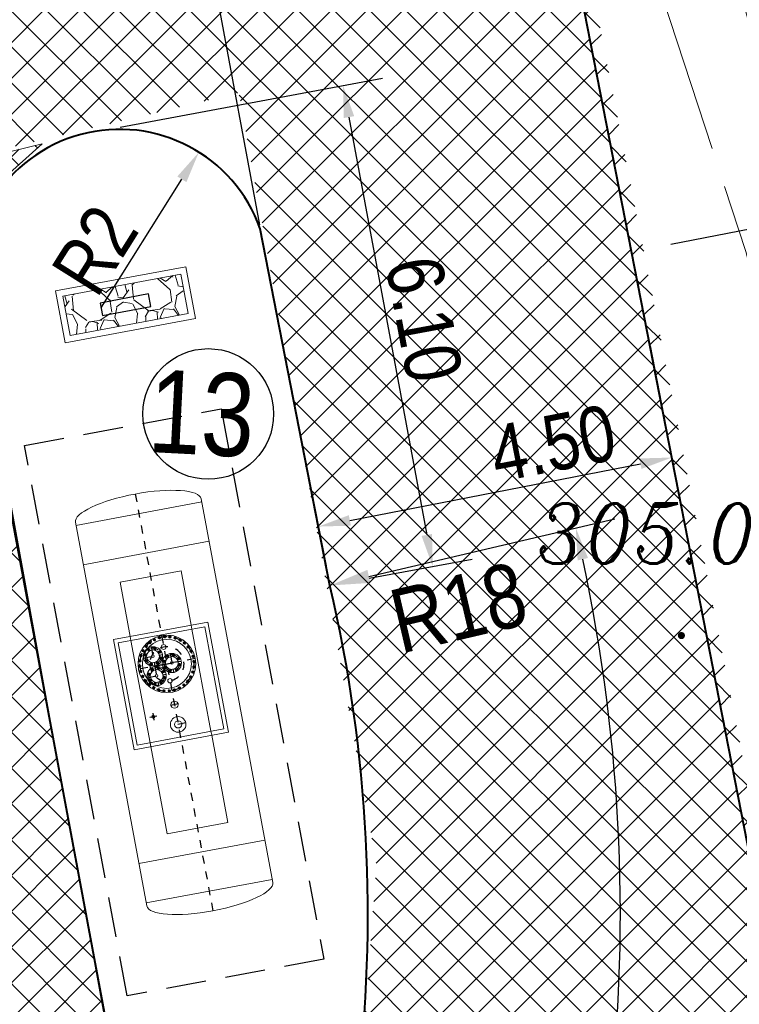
# Model space of a CAD drawing. Extents: x 779 to 3668, y -1329 to 9570.
# Tile 31 of 106: x 2290 to 2299, y -700 to -688. Entities that reach past the tile are written whole.
import ezdxf

# ---------------------------------------------------------------- set-up
doc = ezdxf.new("R2010")
doc.units = 0
for name, pattern in [('AM_ISO08W050x2', [9, 6, -0.75, 1.5, -0.75]), ('Amconstr', [9999, 9999, 0]), ('CENTER', [50.800000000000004, 31.75, -6.35, 6.35, -6.35]), ('CIĄGłA', [0]), ('DASH', [0.75, 0.5, -0.25]), ('KRESKOWA', [0.75, 0.5, -0.25]), ('mz2.0_0.5', [2.5, 2, -0.5])]:
    doc.linetypes.add(name, pattern=pattern)
for name, color, linetype, lineweight in [('1', 7, 'Continuous', 15), ('3', 7, 'Continuous', 9), ('7', 1, 'CENTER', 25), ('_a_obiekty', 250, 'Continuous', 30), ('AGP1_HATCH', 7, 'Continuous', 5), ('AGP1_KRAWEZNIKI', 7, 'Continuous', 40), ('AGP1_KRAWEZNIKI GRUBOŚCI', 7, 'Continuous', 9), ('AGP1_OPISY', 7, 'Continuous', 13), ('AM_CL', 1, 'Amconstr', 25), ('przewód kanalizacyjny - projektowany lub w budowie (linia)-SK - ob. projektowany', 7, 'Continuous', 0), ('RTPW01', 253, 'Continuous', 0), ('zz-legenda', 7, 'Continuous', 13), ('zz-wypełnienie-chodniki', 142, 'Continuous', 5), ('zz-wypełnienie-drogi', 52, 'Continuous', 5)]:
    doc.layers.add(name, color=color, linetype=linetype, lineweight=lineweight)
doc.layers.add('SYTUACJA - znaki_czytnik_kart', color=7, linetype='Continuous')
doc.styles.add('ARIAL', font='ARIALN.TTF')
doc.styles.add('Style-ITALIC_1250', font='ITALIC_1250.shx')
doc.dimstyles.new('z1do1', dxfattribs={"dimtxt": 0.7, "dimasz": 0.4, "dimexe": 0.5, "dimexo": 0.5, "dimgap": 0.1, "dimtad": 1, "dimrnd": 0.05, "dimzin": 0, "dimdsep": 46, "dimtxsty": 'ARIAL', "dimcen": 0.09, "dimazin": 0, "dimtfac": 1, "dimtofl": 0, "dimtmove": 0, "dimatfit": 3, "dimfxl": 1, "dimtolj": 1, "dimtzin": 0, "dimarcsym": 0})
pattern_1 = [(45, (72.09601380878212, -387.0552870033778), (-0.2245064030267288, 0.2245064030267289), []), (135, (72.09601380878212, -387.0552870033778), (-0.2245064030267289, -0.2245064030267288), [])]

# ---------------------------------------------------------------- blocks, each defined once
blk = doc.blocks.new('RTPW01')
at = {"layer": 'RTPW01', "linetype": 'Continuous', "lineweight": 13, "true_color": 0x939598}
h = blk.add_hatch(color=252, dxfattribs=at)
edge = h.paths.add_edge_path()
edge.add_arc((0, 0), 0.045, 0, 360)
blk = doc.blocks.new('PZT MDCP podkład')
at = {"layer": 'przewód kanalizacyjny - projektowany lub w budowie (linia)-SK - ob. projektowany', "color": 8, "linetype": 'mz2.0_0.5', "lineweight": 13, "flags": 128}
blk.add_lwpolyline([(2145.026406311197, 111.3864607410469), (2145.776406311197, 107.3464607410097), (2148.636406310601, 100.4264607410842), (2154.506406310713, 85.21646074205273), (2156.906406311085, 77.96646074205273), (2160.896406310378, 65.78646074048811), (2162.116406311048, 60.94646074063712), (2165.286406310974, 47.41646074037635), (2168.336406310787, 34.67646074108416), (2158.396406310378, 20.79646074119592), (2150.73640631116, 14.08646074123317), (2148.566406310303, 11.56646074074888), (2149.48640631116, -4.973539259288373)], dxfattribs=at)
at = {"layer": 'RTPW01', "color": 8, "linetype": 'Continuous', "lineweight": 13}
blk.add_blockref('RTPW01', (2160.09240631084, 60.98346074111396), dxfattribs=at)
at = {"layer": 'RTPW01', "color": 8, "linetype": 'Continuous', "lineweight": 13, "style": 'Style-ITALIC_1250', "width": 0.9}
blk.add_text('305.0', height=0.75, dxfattribs=at).set_placement((2158.28264566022, 61.88346074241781))
blk = doc.blocks.new('P-N_M16')
at = {"layer": '1'}
for p, q in [((-5.718636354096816, 12.62129938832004), (-13.78968407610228, 1.358165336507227)), ((-13.78968407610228, 1.358165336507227), (-8.07104772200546, -11.26313405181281)), ((8.071047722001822, 11.26313405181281), (-5.718636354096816, 12.62129938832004)), ((13.78968407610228, -1.358165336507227), (8.071047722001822, 11.26313405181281)), ((-8.07104772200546, -11.26313405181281), (5.718636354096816, -12.62129938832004)), ((5.718636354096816, -12.62129938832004), (13.78968407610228, -1.358165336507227))]:
    blk.add_line(p, q, dxfattribs=at)
for radius in [15, 11, 6.91746824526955]:
    blk.add_circle((0, 0), radius, dxfattribs=at)
at = {"layer": '3'}
blk.add_circle((0, 0), 8.5, dxfattribs=at)
blk.add_arc((0, 0), 8, 344.3750000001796, 254.3749999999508, dxfattribs=at)
at = {"layer": '7', "linetype": 'AM_ISO08W050x2'}
for p, q in [((-16.77523825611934, 1.652216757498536), (16.77523825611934, -1.652216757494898)), ((-1.652216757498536, -16.77523825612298), (1.652216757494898, 16.77523825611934))]:
    blk.add_line(p, q, dxfattribs=at)
blk = doc.blocks.new('zbiornik AdBlue rzut')
at = {"layer": '1'}
for p, q in [((-4840.000000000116, 800.0000000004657), (39.99999999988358, 800.0000000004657)), ((-4800.000000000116, 800.0000000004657), (-4800.000000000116, -799.9999999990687)), ((-1.164153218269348e-10, 800), (-1.164153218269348e-10, -799.9999999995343)), ((-3310.000000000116, 600.0000000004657), (-1910.000000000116, 600.0000000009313)), ((-3310.000000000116, 600.0000000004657), (-3310.000000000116, -599.9999999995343)), ((-3260.000000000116, 550.0000000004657), (-1960.000000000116, 550.0000000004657)), ((-3260.000000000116, 550.0000000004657), (-3260.000000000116, -549.9999999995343)), ((-1960.000000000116, 550.0000000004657), (-1960, -549.9999999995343)), ((-1910.000000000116, 600.0000000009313), (-1910, -600)), ((-4000.000000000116, 387.5000000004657), (-3310.000000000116, 387.5000000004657)), ((-4000.000000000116, 387.5000000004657), (-4000, -387.4999999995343)), ((-3260, 387.5000000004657), (-1960.000000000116, 387.5000000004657)), ((-1910, 387.5000000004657), (-800.0000000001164, 387.5000000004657)), ((-800.0000000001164, 387.5000000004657), (-800, -387.5)), ((-4000, -387.4999999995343), (-3310.000000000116, -387.4999999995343)), ((-3260.000000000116, -387.4999999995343), (-1960.000000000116, -387.4999999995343)), ((-1910.000000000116, -387.4999999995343), (-800, -387.5)), ((-3310.000000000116, -599.9999999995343), (-1910, -600)), ((-3260.000000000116, -549.9999999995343), (-1960, -549.9999999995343)), ((-4840, -799.9999999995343), (39.99999999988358, -799.9999999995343))]:
    blk.add_line(p, q, dxfattribs=at)
for centre, radius in [((-2890.000000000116, 4.656612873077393e-10), 359.9999999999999), ((-3015.000000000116, 153.253175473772), 120), ((-2765.000000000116, 153.2531754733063), 120), ((-2271.000000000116, 287.5000000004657), 18.99999999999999), ((-3015.000000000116, 153.253175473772), 16.84999999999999), ((-2765.000000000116, 153.2531754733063), 16.84999999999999), ((-3105.000000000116, 4.656612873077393e-10), 30.49999999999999), ((-2890.000000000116, -63.25317547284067), 120), ((-2675.000000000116, 0), 27.49999999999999), ((-2371.000000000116, 4.656612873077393e-10), 44.99999999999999), ((-2120.000000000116, 4.656612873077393e-10), 97.50000000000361), ((-2120.000000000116, 4.656612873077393e-10), 44.49999999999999), ((-2890.000000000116, -63.25317547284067), 16.84999999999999)]:
    blk.add_circle(centre, radius, dxfattribs=at)
blk.add_ellipse((-4840.000000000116, 4.656612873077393e-10), major_axis=(0, 799.9999999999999), ratio=0.2625, start_param=0, end_param=3.141592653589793, dxfattribs=at)
at = {"layer": '1', "extrusion": (0, 0, -1)}
blk.add_ellipse((40, 4.656612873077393e-10), major_axis=(0, 799.9999999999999), ratio=0.2625, start_param=0, end_param=3.141592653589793, dxfattribs=at)
at = {"layer": '3'}
for p, q in [((-4300.000000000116, 800.0000000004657), (-4300.000000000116, -799.9999999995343)), ((-500.0000000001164, 800), (-500, -800)), ((-3310.000000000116, 387.5000000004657), (-3260, 387.5000000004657)), ((-1960.000000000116, 387.5000000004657), (-1910, 387.5000000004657)), ((-3310.000000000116, -387.4999999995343), (-3260.000000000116, -387.4999999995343)), ((-1960.000000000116, -387.4999999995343), (-1910.000000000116, -387.4999999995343))]:
    blk.add_line(p, q, dxfattribs=at)
for centre, radius in [((-2890.000000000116, 4.656612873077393e-10), 305.9999999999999), ((-3015.000000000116, 153.253175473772), 79.99999999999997), ((-2765.000000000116, 153.2531754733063), 79.99999999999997), ((-2890.000000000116, -63.25317547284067), 79.99999999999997)]:
    blk.add_circle(centre, radius, dxfattribs=at)
at = {"layer": '7'}
for p, q in [((-3015.000000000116, 278.2531754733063), (-3015, 28.25317547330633)), ((-2890.000000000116, -359.9999999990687), (-2890.000000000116, 360.0000000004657)), ((-2765.000000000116, 278.253175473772), (-2765, 28.25317547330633)), ((-2315.000000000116, 287.5000000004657), (-2227.000000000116, 287.5000000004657)), ((-2271, 243.5000000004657), (-2271, 331.5)), ((-3140.000000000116, 153.2531754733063), (-2890.000000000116, 153.2531754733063)), ((-2890.000000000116, 153.2531754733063), (-2640.000000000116, 153.2531754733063)), ((-2890.000000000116, 71.746824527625), (-2890.000000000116, -178.253175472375)), ((-2371, -49.99999999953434), (-2371.000000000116, 50.00000000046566)), ((-2120.000000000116, -97.49999999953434), (-2120, 97.5)), ((-3015.000000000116, -63.25317547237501), (-2765.000000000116, -63.25317547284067))]:
    blk.add_line(p, q, dxfattribs=at)
at = {"layer": '7', "color": 18, "ltscale": 0.05, "true_color": 0x000000}
blk.add_line((-5050.000000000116, 4.656612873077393e-10), (250, 4.656612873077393e-10), dxfattribs=at)
at = {"layer": '7'}
for centre, radius in [((-2890.000000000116, 4.656612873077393e-10), 339.9999999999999), ((-3015.000000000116, 153.253175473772), 99.99999999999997), ((-2765.000000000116, 153.2531754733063), 99.99999999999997), ((-2890.000000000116, 4.656612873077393e-10), 214.9999999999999), ((-2890.000000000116, -63.25317547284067), 99.99999999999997)]:
    blk.add_circle(centre, radius, dxfattribs=at)
at = {"layer": 'AM_CL'}
for p, q in [((-2890.000000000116, 163.253175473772), (-2890.000000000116, -53.25317547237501)), ((-2890.000000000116, 153.2531754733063), (-2890.000000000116, -63.25317547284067))]:
    blk.add_line(p, q, dxfattribs=at)
at = {"layer": '7'}
for p in [(-3105.693716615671, 262.8235541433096), (-3053.268343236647, 245.6411287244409), (-3050.274890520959, 299.853229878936), (-2988.696790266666, 325.3597141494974), (-2976.731656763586, 245.6411287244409), (-2923.325827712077, 338.3628070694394), (-2856.674172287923, 338.3628070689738), (-2803.268343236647, 245.6411287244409), (-2791.303209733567, 325.3597141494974), (-2729.725109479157, 299.853229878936), (-2726.73165676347, 245.6411287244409), (-2674.306283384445, 262.8235541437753), (-3189.853229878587, 160.2748905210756), (-3152.823554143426, 215.6937166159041), (-3107.387953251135, 191.5215187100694), (-3107.387953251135, 114.984832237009), (-2922.612046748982, 191.5215187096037), (-2922.612046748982, 114.9848322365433), (-2857.387953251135, 191.5215187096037), (-2857.387953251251, 114.984832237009), (-2672.612046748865, 191.5215187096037), (-2672.612046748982, 114.9848322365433), (-2627.17644585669, 215.6937166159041), (-2590.146770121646, 160.2748905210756), (-3228.362807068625, 33.32582771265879), (-3215.359714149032, 98.69679026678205), (-3053.268343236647, 60.86522222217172), (-2976.731656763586, 60.86522222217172), (-2928.268343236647, 29.13477777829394), (-2851.731656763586, 29.13477777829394), (-2803.268343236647, 60.86522222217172), (-2726.73165676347, 60.86522222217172), (-2564.640285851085, 98.69679026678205), (-2551.637192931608, 33.32582771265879), (-3228.362807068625, -33.32582771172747), (-3215.359714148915, -98.69679026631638), (-2982.387953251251, -24.98483223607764), (-2982.387953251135, -101.521518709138), (-2797.612046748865, -24.98483223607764), (-2797.612046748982, -101.521518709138), (-2564.640285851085, -98.69679026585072), (-2551.637192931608, -33.32582771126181), (-3189.853229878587, -160.2748905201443), (-3152.823554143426, -215.6937166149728), (-3105.693716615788, -262.8235541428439), (-2928.268343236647, -155.6411287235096), (-2851.731656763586, -155.6411287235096), (-2674.306283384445, -262.8235541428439), (-2627.176445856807, -215.6937166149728), (-2590.146770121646, -160.2748905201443), (-3050.274890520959, -299.8532298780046), (-2988.696790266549, -325.3597141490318), (-2923.325827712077, -338.3628070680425), (-2856.674172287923, -338.3628070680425), (-2791.303209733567, -325.3597141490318), (-2729.725109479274, -299.8532298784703)]:
    blk.add_blockref('P-N_M16', p, dxfattribs=at)
blk = doc.blocks.new('*D1514')
at = {"layer": 'Defpoints', "color": 0, "transparency": 16777216}
for p in [(2302.612076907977, -689.4286492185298), (2297.52534228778, -690.4226317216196), (2299.569332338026, -700.8828107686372)]:
    blk.add_point(p, dxfattribs=at)
at = {"layer": 'zz-legenda', "color": 0, "lineweight": -2, "transparency": 16777216}
for p, q in [((2298.016061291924, -690.3267418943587), (2303.102795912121, -689.3327593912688)), ((2304.579355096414, -699.4962530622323), (2302.688788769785, -689.8212244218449)), ((2300.06005134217, -700.7869209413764), (2305.146785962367, -699.7929384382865))]:
    blk.add_line(p, q, dxfattribs=at)
at = {"layer": 'zz-legenda', "color": 0, "transparency": 16777216}
for points in [[(2302.754217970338, -689.8084391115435), (2302.623359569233, -689.8340097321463), (2302.612076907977, -689.4286492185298)], [(2304.644784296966, -699.4834677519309), (2304.513925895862, -699.5090383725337), (2304.656066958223, -699.8888282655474)]]:
    blk.add_solid(points, dxfattribs=at)
at = {"layer": 'zz-legenda', "color": 0, "transparency": 16777216, "insert": (2304.082982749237, -694.5710185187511), "char_height": 0.7, "attachment_point": 5, "rotation": 281.0566610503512, "style": 'ARIAL'}
blk.add_mtext('\\A1;10.65', dxfattribs=at)
blk = doc.blocks.new('*D1515')
at = {"layer": 'Defpoints', "color": 0, "transparency": 16777216}
for p in [(2295.184046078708, -678.4402005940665), (2302.6120891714, -689.4287114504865), (2297.525342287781, -690.4226317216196)]:
    blk.add_point(p, dxfattribs=at)
at = {"layer": 'zz-legenda', "color": 0, "lineweight": -2, "transparency": 16777216}
for p, q in [((2295.674766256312, -678.3443167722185), (2300.761513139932, -677.3503965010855)), ((2300.347500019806, -677.8388564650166), (2302.535382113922, -689.0361353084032)), ((2298.016062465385, -690.3267478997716), (2303.102809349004, -689.3328276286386))]:
    blk.add_line(p, q, dxfattribs=at)
at = {"layer": 'zz-legenda', "color": 0, "transparency": 16777216}
for points in [[(2300.41292937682, -677.8260719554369), (2300.282070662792, -677.8516409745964), (2300.270792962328, -677.4462803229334)], [(2302.600811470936, -689.0233507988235), (2302.469952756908, -689.048919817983), (2302.6120891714, -689.4287114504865)]]:
    blk.add_solid(points, dxfattribs=at)
at = {"layer": 'zz-legenda', "color": 0, "transparency": 16777216, "insert": (2301.890352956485, -683.3497811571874), "char_height": 0.7, "attachment_point": 5, "rotation": 281.0559598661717, "style": 'ARIAL'}
blk.add_mtext('\\A1;12.20', dxfattribs=at)
blk = doc.blocks.new('*D1517')
at = {"layer": 'Defpoints', "color": 0, "transparency": 16777216}
for p in [(2293.333942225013, -672.3783382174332), (2292.524003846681, -677.727463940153), (2295.184046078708, -678.4402005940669), (2295.184046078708, -678.4402005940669), (2302.6998539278, -716.903525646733)]:
    blk.add_point(p, dxfattribs=at)
at = {"layer": 'zz-legenda', "color": 0, "lineweight": -2, "transparency": 16777216}
blk.add_arc((2295.184046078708, -678.4402005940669), 2.753873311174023, 115.3019351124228, 272.7268493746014, dxfattribs=at)
at = {"layer": 'zz-legenda', "color": 0, "transparency": 16777216}
for points in [[(2293.983032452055, -675.8883302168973), (2294.031112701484, -676.0126928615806), (2294.380160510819, -675.8062707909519)], [(2295.307060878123, -681.1247706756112), (2295.323059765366, -681.2571406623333), (2295.71217028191, -681.1429590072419)]]:
    blk.add_solid(points, dxfattribs=at)
at = {"layer": 'zz-legenda', "color": 0, "transparency": 16777216, "insert": (2292.955928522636, -678.9963272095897), "char_height": 0.7, "attachment_point": 5, "rotation": 284.014392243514, "style": 'ARIAL'}
blk.add_mtext('\\A1;174.08°', dxfattribs=at)
blk = doc.blocks.new('*D1550')
at = {"layer": 'Defpoints', "color": 0, "transparency": 16777216}
for p in [(2297.658960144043, -691.1061815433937), (2293.242485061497, -691.9691692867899), (2298.027644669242, -692.9929824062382)]:
    blk.add_point(p, dxfattribs=at)
at = {"layer": 'zz-legenda', "color": 0, "lineweight": -2, "transparency": 16777216}
for p, q in [((2297.754847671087, -691.5969009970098), (2298.123532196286, -693.4837018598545)), ((2293.338372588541, -692.459888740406), (2293.707057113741, -694.3466896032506)), ((2294.00374514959, -693.7792601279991), (2297.635069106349, -693.0696924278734))]:
    blk.add_line(p, q, dxfattribs=at)
at = {"layer": 'zz-legenda', "color": 0, "transparency": 16777216}
for points in [[(2297.622284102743, -693.0042631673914), (2297.647854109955, -693.1351216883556), (2298.027644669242, -692.9929824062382)], [(2293.990960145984, -693.7138308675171), (2294.016530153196, -693.8446893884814), (2293.611169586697, -693.8559701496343)]]:
    blk.add_solid(points, dxfattribs=at)
at = {"layer": 'zz-legenda', "color": 0, "transparency": 16777216, "insert": (2296.541415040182, -692.8173430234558), "char_height": 0.7, "attachment_point": 5, "rotation": 11.056392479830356, "style": 'ARIAL'}
blk.add_mtext('\\A1;4.50', dxfattribs=at)
blk = doc.blocks.new('*D1544')
at = {"layer": 'Defpoints', "color": 0, "transparency": 16777216}
for p in [(2292.117482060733, -689.1752676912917), (2291.126079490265, -690.7537905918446)]:
    blk.add_point(p, dxfattribs=at)
at = {"layer": 'zz-legenda', "color": 0, "lineweight": -2, "transparency": 16777216}
blk.add_line((2290.901461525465, -691.1114299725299), (2291.904738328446, -689.5140007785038), dxfattribs=at)
at = {"layer": 'zz-legenda', "color": 0, "transparency": 16777216}
blk.add_solid([(2291.848282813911, -689.4785434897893), (2291.961193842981, -689.5494580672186), (2292.117482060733, -689.1752676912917)], dxfattribs=at)
at = {"layer": 'zz-legenda', "color": 0, "transparency": 16777216, "insert": (2290.817174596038, -690.3968509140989), "char_height": 0.7, "attachment_point": 5, "rotation": 57.868831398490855, "style": 'ARIAL'}
blk.add_mtext('\\A1;R2', dxfattribs=at)
blk = doc.blocks.new('*D1545')
at = {"layer": 'Defpoints', "color": 0, "transparency": 16777216}
for p in [(2292.245161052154, -686.6832621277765), (2292.969680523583, -690.5730492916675), (2289.322116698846, -691.252451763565)]:
    blk.add_point(p, dxfattribs=at)
at = {"layer": 'zz-legenda', "color": 0, "lineweight": -2, "transparency": 16777216}
for p, q in [((2292.878124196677, -690.0815033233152), (2292.153604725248, -686.1917161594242)), ((2288.990834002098, -687.2894195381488), (2291.851924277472, -686.7565071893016)), ((2289.230560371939, -690.7609057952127), (2288.50604090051, -686.8711186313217))]:
    blk.add_line(p, q, dxfattribs=at)
at = {"layer": 'zz-legenda', "color": 0, "transparency": 16777216}
for points in [[(2291.839716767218, -686.6909677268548), (2291.864131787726, -686.8220466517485), (2292.245161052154, -686.6832621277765)], [(2288.978626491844, -687.2238800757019), (2289.003041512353, -687.3549590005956), (2288.597597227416, -687.362664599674)]]:
    blk.add_solid(points, dxfattribs=at)
at = {"layer": 'zz-legenda', "color": 0, "transparency": 16777216, "insert": (2290.337623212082, -686.5732960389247), "char_height": 0.7, "attachment_point": 5, "rotation": 10.551115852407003, "style": 'ARIAL'}
blk.add_mtext('\\A1;3.70', dxfattribs=at)
blk = doc.blocks.new('*D1569')
at = {"layer": 'Defpoints', "color": 0, "transparency": 16777216}
for p in [(2276.228872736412, -698.6951813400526), (2292.21011894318, -706.977679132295)]:
    blk.add_point(p, dxfattribs=at)
at = {"layer": 'zz-legenda', "color": 0, "lineweight": -2, "transparency": 16777216}
for p, q in [((2276.140394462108, -698.7116614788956), (2276.317351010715, -698.6787012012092)), ((2276.245352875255, -698.7836596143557), (2276.212392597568, -698.6067030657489)), ((2294.316787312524, -708.0694886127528), (2292.565257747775, -707.1617346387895))]:
    blk.add_line(p, q, dxfattribs=at)
at = {"layer": 'zz-legenda', "color": 0, "transparency": 16777216}
blk.add_solid([(2292.595933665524, -707.1025448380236), (2292.534581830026, -707.2209244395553), (2292.21011894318, -706.9776791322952)], dxfattribs=at)
at = {"layer": 'zz-legenda', "color": 0, "transparency": 16777216, "insert": (2293.829059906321, -707.3015371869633), "char_height": 0.7, "attachment_point": 5, "rotation": 332.603937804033, "style": 'ARIAL'}
blk.add_mtext('\\A1;R18', dxfattribs=at)
blk = doc.blocks.new('*D1573')
at = {"layer": 'Defpoints', "color": 0, "transparency": 16777216}
for p in [(2293.755124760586, -694.5926833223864), (2276.228872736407, -698.6951813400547), (2296.767199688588, -703.7674663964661), (2292.210118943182, -706.9776791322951)]:
    blk.add_point(p, dxfattribs=at)
at = {"layer": 'zz-legenda', "color": 0, "lineweight": -2, "transparency": 16777216}
for p, q in [((2294.24196509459, -694.4787250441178), (2297.314317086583, -693.7595571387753)), ((2292.654042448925, -707.2077485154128), (2295.455554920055, -708.6596703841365))]:
    blk.add_line(p, q, dxfattribs=at)
blk.add_arc((2276.228872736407, -698.6951813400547), 21.15540001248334, 333.6872854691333, 12.09109402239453, dxfattribs=at)
at = {"layer": 'zz-legenda', "color": 0, "transparency": 16777216}
for points in [[(2296.849904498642, -694.2784122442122), (2296.980010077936, -694.2492520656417), (2296.827476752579, -693.8735154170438)], [(2295.251798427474, -708.1028530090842), (2295.132844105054, -708.0426230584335), (2295.011631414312, -708.4296010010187)]]:
    blk.add_solid(points, dxfattribs=at)
at = {"layer": 'zz-legenda', "color": 0, "transparency": 16777216, "insert": (2297.675441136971, -701.37060194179), "char_height": 0.7, "attachment_point": 5, "rotation": 262.8891897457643, "style": 'ARIAL'}
blk.add_mtext('\\A1;40.57°', dxfattribs=at)
blk = doc.blocks.new('*D1574')
at = {"layer": 'Defpoints', "color": 0, "transparency": 16777216}
for p in [(2290.640296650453, -688.954171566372), (2295.038838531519, -694.3535685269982), (2293.755124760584, -694.5926833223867)]:
    blk.add_point(p, dxfattribs=at)
at = {"layer": 'zz-legenda', "color": 0, "lineweight": -2, "transparency": 16777216}
for p, q in [((2291.131842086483, -688.8626123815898), (2294.410880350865, -688.2518324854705)), ((2293.992582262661, -688.7366280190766), (2294.965591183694, -693.9603321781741)), ((2294.246670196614, -694.5011241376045), (2295.530383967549, -694.2620093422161))]:
    blk.add_line(p, q, dxfattribs=at)
at = {"layer": 'zz-legenda', "color": 0, "transparency": 16777216}
for points in [[(2294.058121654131, -688.7244201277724), (2293.92704287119, -688.7488359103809), (2293.919334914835, -688.3433916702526)], [(2295.031130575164, -693.9481242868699), (2294.900051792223, -693.9725400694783), (2295.038838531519, -694.3535685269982)]]:
    blk.add_solid(points, dxfattribs=at)
at = {"layer": 'zz-legenda', "color": 0, "transparency": 16777216, "insert": (2294.928753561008, -691.2647215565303), "char_height": 0.7, "attachment_point": 5, "rotation": 280.55144897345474, "style": 'ARIAL'}
blk.add_mtext('\\A1;6.10', dxfattribs=at)

msp = doc.modelspace()

# ---------------------------------------------------------------- hatches: boundary and pattern name
at = {"layer": 'AGP1_HATCH', "true_color": 0x939598}
h = msp.add_hatch(dxfattribs=at)
h.set_pattern_fill('GRAVEL', color=252, scale=0.03, angle=100.5511158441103)
h.set_pattern_definition([(328.5639033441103, (6692829.368390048, -5365433.307383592), (7.858299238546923, -4.737141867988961), [0.102516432, -10.1491450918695]), (285.5208568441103, (6692829.455859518, -5365433.360850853), (-2.423498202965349, 8.8498608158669), [0.1759214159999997, -17.41621466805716]), (233.0615629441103, (6692829.502934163, -5365433.530356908), (6.844958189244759, 9.026010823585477), [0.1240444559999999, -12.28041683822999]), (7.824804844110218, (6692829.744630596, -5365433.787629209), (-15.12185295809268, -2.041520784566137), [0.1602013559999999, -15.8599312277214]), (33.38477002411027, (6692829.903340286, -5365433.765818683), (-8.291733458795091, -5.419962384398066), [0.1570901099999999, -15.55194232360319]), (97.82480484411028, (6692830.034509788, -5365433.679378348), (2.041520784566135, -15.12185295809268), [0.1602013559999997, -15.85993122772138]), (138.2453563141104, (6692830.012699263, -5365433.520668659), (9.305074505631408, -8.343190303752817), [0.2118580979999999, -20.97393459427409]), (172.8064442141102, (6692829.854652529, -5365433.37958354), (-17.45727612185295, 2.174111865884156), [0.2000158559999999, -19.80157698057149]), (221.9806814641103, (6692829.656210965, -5365433.354537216), (-8.622253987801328, -7.806842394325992), [0.1607438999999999, -15.91366370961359]), (275.7874741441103, (6692829.536718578, -5365433.462055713), (-0.7857342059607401, 8.379808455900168), [0.1835139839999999, -8.992181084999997]), (322.9485536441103, (6692829.5552239, -5365433.644634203), (9.914658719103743, -7.454542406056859), [0.237323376, -23.4950317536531]), (239.3651906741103, (6692829.613985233, -5365433.044608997), (-3.517973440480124, -6.081003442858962), [0.0810013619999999, -8.01916974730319]), (272.0203502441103, (6692829.572709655, -5365433.114305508), (-0.3156818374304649, 10.01757240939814), [0.1541045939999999, -15.25639169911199]), (325.5511158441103, (6692829.578142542, -5365433.268314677), (0.7491160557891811, 0.1395318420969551), [0.107762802, -0.9698679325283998]), (303.7497063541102, (6692829.498015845, -5365433.33749662), (-2.195891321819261, 3.466516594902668), [0.05803239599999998, -5.745186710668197]), (32.35252533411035, (6692829.530256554, -5365433.385748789), (-2.107816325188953, -1.167711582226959), [0.08206968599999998, -4.021425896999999]), (131.5148723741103, (6692829.599586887, -5365433.341830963), (-1.916827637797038, 1.968284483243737), [0.1332958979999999, -4.309889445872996]), (262.1161670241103, (6692829.511236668, -5365433.24202142), (0.4700523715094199, 1.63776395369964), [0.09638614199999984, -2.313269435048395]), (116.9406561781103, (6692829.611185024, -5365433.820236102), (-3.642666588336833, 7.07256503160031), [0.1350263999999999, -13.36764800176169]), (170.8972917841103, (6692829.550008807, -5365433.699862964), (8.79840398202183, -1.461613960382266), [0.1132796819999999, -11.21466470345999]), (33.74970635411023, (6692829.361413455, -5365433.269927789), (-3.466516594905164, -2.195891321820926), [0.1160640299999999, -5.687155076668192]), (84.16157551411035, (6692829.457917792, -5365433.205446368), (-0.8520297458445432, -7.909756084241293), [0.1350263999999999, -13.36764800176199]), (79.99507062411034, (6692830.075636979, -5365433.73372636), (-0.8005729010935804, -4.024643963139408), [0.1302105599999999, -6.380320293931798]), (35.32625644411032, (6692830.098258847, -5365433.605495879), (-7.542617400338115, -5.28043054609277), [0.109101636, -10.801078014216]), (167.3525253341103, (6692830.109134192, -5365433.122904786), (-4.024643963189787, 0.8005729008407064), [0.11606403, -5.687155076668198]), (117.9051404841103, (6692829.995886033, -5365433.097492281), (4.810378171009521, -9.180381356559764), [0.1277348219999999, -12.64571279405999]), (169.9950706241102, (6692830.177504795, -5365433.489971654), (4.024643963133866, -0.8005729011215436), [0.06510527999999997, -6.4454255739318]), (201.8610483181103, (6692830.117506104, -5365433.167851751), (-2.856932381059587, -1.307243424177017), [0.03885437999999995, -3.846598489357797]), (266.5148723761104, (6692830.081445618, -5365433.182319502), (0.3305205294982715, 2.386880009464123), [0.1570901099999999, -2.984716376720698]), (286.5601218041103, (6692830.071896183, -5365433.339119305), (-2.144434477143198, 7.351628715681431), [0.1455800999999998, -14.41240945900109]), (44.24118337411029, (6692829.667007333, -5365433.329273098), (-1.358700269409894, -1.02817974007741), [0.1098971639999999, -2.637532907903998]), (93.70834243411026, (6692829.745738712, -5365433.252599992), (-0.8738092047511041, 13.01403663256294), [0.1918670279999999, -18.99480271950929]), (161.4965117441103, (6692829.733329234, -5365433.061135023), (5.801939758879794, -2.019741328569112), [0.0784524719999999, -7.766817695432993]), (190.5511158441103, (6692829.658932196, -5365433.036237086), (-0.6095842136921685, -0.8886478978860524), [0.04571999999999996, -0.7162799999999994]), (220.8075530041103, (6692830.052213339, -5365433.358287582), (4.685685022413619, 3.973187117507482), [0.105860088, -10.48018223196]), (148.5639033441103, (6692829.972086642, -5365433.427469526), (-7.858299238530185, 4.73714186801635), [0.2050328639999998, -10.04662865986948]), (100.5511158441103, (6692829.797147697, -5365433.320535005), (-0.8886478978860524, 0.6095842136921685), [0.1981199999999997, -0.5638799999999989]), (65.85596234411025, (6692829.760869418, -5365433.125764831), (3.848493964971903, 8.467883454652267), [0.1204828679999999, -11.92779501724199]), (354.6057199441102, (6692829.810150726, -5365433.015821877), (3.135996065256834, -0.1909886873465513), [0.1109487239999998, -5.436495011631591]), (308.1970912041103, (6692829.920608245, -5365433.026252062), (10.14226555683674, -12.83788663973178), [0.1806435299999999, -17.88373932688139]), (275.9771945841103, (6692830.032312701, -5365433.168217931), (1.064797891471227, -9.878040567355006), [0.1911088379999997, -18.91975393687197])])
h.paths.add_polyline_path([(2291.983806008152, -691.1915815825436), (2291.892211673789, -690.7000402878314), (2290.417584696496, -690.9747072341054), (2290.509156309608, -691.4662479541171)])
at = {"layer": 'zz-wypełnienie-chodniki'}
h = msp.add_hatch(dxfattribs=at)
h.set_pattern_fill('ANSI37', color=256, scale=0.1, style=0)
h.set_pattern_definition(pattern_1)
edge = h.paths.add_edge_path()
edge.add_arc((2285.894166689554, -725.9263916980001), 2.632842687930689, 240.83171109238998, 270.2906532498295, ccw=False)
edge.add_arc((2286.40372488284, -725.3676798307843), 3.37347240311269, 200.4116660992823, 237.8982900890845, ccw=False)
edge.add_arc((2440.640122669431, -674.7408462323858), 165.7037624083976, 197.7806309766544, 198.2175828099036, ccw=False)
edge.add_arc((2286.658179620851, -724.1136160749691), 4.000000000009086, 112.30075385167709, 197.8898825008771, ccw=False)
edge.add_line((2285.140306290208, -720.4127971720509), (2289.001173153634, -719.1048640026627))
edge.add_arc((2283.136789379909, -702.866630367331), 17.26473946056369, 289.8570159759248, 321.7647974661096)
edge.add_arc((2284.721466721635, -704.140377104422), 15.23171446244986, 321.8391110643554, 367.1869803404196)
edge.add_line((2299.83350797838, -702.2347710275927), (2295.184004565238, -678.4402083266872))
edge.add_line((2295.184004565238, -678.4402083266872), (2293.333900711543, -672.378345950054))
edge.add_line((2293.333900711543, -672.378345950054), (2289.746188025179, -662.3480437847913))
edge.add_line((2289.746188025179, -662.3480437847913), (2282.619568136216, -644.272506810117))
edge.add_line((2282.619568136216, -644.272506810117), (2278.67125433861, -634.2582373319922))
edge.add_line((2278.67125433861, -634.2582373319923), (2278.337775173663, -633.4124205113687))
edge.add_arc((2273.685580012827, -635.247590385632), 5.001076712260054, 21.52794352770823, 100.541275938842)
edge.add_line((2272.770663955, -630.3309149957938), (2272.6376260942, -630.3556956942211))
edge.add_line((2272.6376260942, -630.3556956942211), (2250.642922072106, -634.4526055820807))
edge.add_line((2250.642922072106, -634.4526055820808), (2259.908651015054, -684.1968883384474))
edge.add_line((2259.908651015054, -684.1968883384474), (2263.611693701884, -683.5071299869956))
edge.add_arc((2263.74386669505, -684.7029512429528), 1.203103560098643, -19.96193769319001, 96.30724697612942, ccw=False)
edge.add_arc((2264.404955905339, -684.9423604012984), 0.4999999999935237, 317.2270974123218, 339.9615464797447, ccw=False)
edge.add_arc((2269.722396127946, -689.8616948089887), 6.743964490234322, 137.2270973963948, 184.4631622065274)
edge.add_line((2262.998882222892, -690.3864974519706), (2263.357311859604, -692.7023700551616))
edge.add_line((2263.357311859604, -692.7023700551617), (2264.414964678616, -698.4130382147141))
edge.add_line((2264.414964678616, -698.4130382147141), (2265.258140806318, -702.9571059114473))
edge.add_line((2265.258140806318, -702.9571059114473), (2267.41391469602, -712.8922002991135))
edge.add_arc((2282.496807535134, -708.9647691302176), 15.58583882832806, 194.5951329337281, 204.2785181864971)
edge.add_arc((2275.693867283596, -711.9014065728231), 8.177987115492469, 205.1211640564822, 225.4637220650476)
edge.add_line((2269.958148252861, -717.7307290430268), (2272.389404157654, -720.147104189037))
edge.add_arc((2266.683808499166, -725.3205960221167), 7.70187247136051, 27.114490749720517, 42.19985456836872, ccw=False)
edge.add_line((2273.539226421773, -721.8103133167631), (2274.630799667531, -724.3600385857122))
edge.add_arc((2268.390946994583, -726.1894845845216), 6.502509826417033, -2.9609049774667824, 16.340470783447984, ccw=False)
edge.add_arc((2256.754879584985, -724.4090106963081), 18.25300297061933, 344.7003824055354, 353.34182273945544, ccw=False)
edge.add_line((2274.360981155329, -729.2253687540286), (2274.070981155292, -730.2753687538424))
edge.add_arc((2264.508767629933, -726.7614300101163), 10.18742818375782, 310.1754082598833, 339.82254230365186, ccw=False)
edge.add_line((2271.080981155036, -734.5453687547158), (2270.60275513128, -734.7372234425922))
edge.add_arc((2264.508767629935, -726.7614300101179), 10.03742818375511, 307.3820107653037, 339.7887873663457)
edge.add_arc((2244.773227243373, -721.5874141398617), 30.40870538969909, 343.4897296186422, 347.8328201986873)
edge.add_arc((2256.749624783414, -724.4081912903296), 18.10831725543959, 348.5707290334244, 353.3645147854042)
edge.add_arc((2268.307619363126, -726.1983801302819), 6.436124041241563, 357.3081371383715, 376.048817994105)
edge.add_line((2274.4929050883, -724.4190731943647), (2273.403371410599, -721.8741120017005))
edge.add_arc((2270.676646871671, -722.5597468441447), 2.811604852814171, 14.11440779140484, 55.20945348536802)
edge.add_line((2272.280886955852, -720.2507350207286), (2269.852674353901, -717.8373845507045))
edge.add_arc((2275.6938672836, -711.9014065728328), 8.327987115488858, 205.1135589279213, 225.461118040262, ccw=False)
edge.add_arc((2282.496807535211, -708.9647691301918), 15.73583882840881, 194.5838918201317, 204.2825258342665, ccw=False)
edge.add_line((2267.267977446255, -712.9270106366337), (2265.111071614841, -702.9866995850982))
edge.add_line((2265.111071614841, -702.9866995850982), (2264.235368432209, -698.2944430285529))
edge.add_line((2264.235368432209, -698.2944430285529), (2261.564675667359, -698.7916873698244))
edge.add_line((2261.564675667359, -698.7916873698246), (2260.53029652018, -693.389664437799))
edge.add_line((2260.53029652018, -693.3896644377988), (2263.238489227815, -692.8852670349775))
edge.add_line((2263.238489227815, -692.8852670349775), (2262.849783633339, -690.403860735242))
edge.add_arc((2269.722396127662, -689.8616948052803), 6.893964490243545, 137.4766232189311, 184.5106019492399, ccw=False)
edge.add_arc((2264.273032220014, -684.8641810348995), 0.5000000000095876, 317.4766233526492, 342.9050172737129)
edge.add_arc((2263.747331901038, -684.7025048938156), 1.049999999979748, 342.9050174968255, 381.5320247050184)
edge.add_line((2264.724055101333, -684.3171326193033), (2257.978069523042, -685.5736938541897))
edge.add_line((2257.978069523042, -685.5736938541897), (2255.821077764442, -673.9929709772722))
edge.add_line((2255.821077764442, -673.9929709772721), (2256.951558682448, -673.7824000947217))
edge.add_line((2256.951558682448, -673.7824000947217), (2249.632353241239, -634.4884342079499))
edge.add_line((2249.632353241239, -634.48843420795), (2250.615443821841, -634.3053160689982))
edge.add_line((2250.615443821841, -634.3053160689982), (2272.62511313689, -630.2054459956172))
edge.add_line((2272.62511313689, -630.2054459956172), (2272.744991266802, -630.1828700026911))
edge.add_arc((2273.685830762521, -635.2467425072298), 5.150532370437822, 21.519896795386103, 100.52522516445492, ccw=False)
edge.add_line((2278.477320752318, -633.3574020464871), (2278.80631718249, -634.1918491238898))
edge.add_line((2278.80631718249, -634.1918491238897), (2282.766388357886, -644.2359393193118))
edge.add_line((2282.766388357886, -644.2359393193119), (2286.521782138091, -653.7609144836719))
edge.add_line((2286.521782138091, -653.7609144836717), (2287.135788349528, -653.5188310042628))
edge.add_line((2287.135788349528, -653.5188310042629), (2287.744734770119, -655.0630645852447))
edge.add_line((2287.744734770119, -655.0630645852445), (2287.130644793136, -655.3051810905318))
edge.add_line((2287.130644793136, -655.305181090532), (2289.885733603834, -662.2930253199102))
edge.add_line((2289.885733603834, -662.29302531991), (2293.477368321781, -672.3345635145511))
edge.add_line((2293.477368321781, -672.3345635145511), (2295.331221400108, -678.4114473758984))
edge.add_line((2295.331221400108, -678.4114473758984), (2299.982329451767, -702.2160048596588))
edge.add_arc((2284.72146672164, -704.1403771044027), 15.38171446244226, -38.161251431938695, 7.186980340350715, ccw=False)
edge.add_arc((2283.136789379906, -702.8666303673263), 17.41473946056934, 289.8520854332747, 321.76511738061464, ccw=False)
edge.add_line((2289.050714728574, -719.2464544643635), (2285.18843461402, -720.5548663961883))
edge.add_arc((2286.624822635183, -724.0979322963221), 3.823156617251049, 112.0680378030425, 198.2671306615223)
edge.add_line((2282.99433226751, -725.2962920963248), (2283.382651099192, -726.491907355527))
edge.add_arc((2285.844121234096, -725.6769277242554), 2.592880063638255, 198.3194318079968, 219.5311920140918)
edge.add_arc((2285.894167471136, -725.9263958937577), 2.48284268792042, 214.3488660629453, 282.14863913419)
edge.add_line((2286.41667809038, -728.3536351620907), (2285.9075226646, -728.5592005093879))
at = {"layer": 'zz-wypełnienie-drogi'}
h = msp.add_hatch(dxfattribs=at)
h.set_pattern_fill('ANSI37', color=256, scale=0.1, style=0)
h.set_pattern_definition([(45, (535.0040934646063, -882.7035675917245), (-0.2245064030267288, 0.2245064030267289), []), (135, (535.0040934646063, -882.7035675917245), (-0.2245064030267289, -0.2245064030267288), [])])
h.paths.add_polyline_path([(2266.010258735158, -694.7869315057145), (2292.61740117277, -688.4342447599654), (2294.336748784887, -698.0867752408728), (2293.961295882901, -702.9702017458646), (2289.001173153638, -719.1048640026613), (2291.198329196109, -718.3031042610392), (2295.308553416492, -715.2187263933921), (2298.793561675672, -710.3511164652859), (2299.945371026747, -706.3380753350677), (2299.833507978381, -702.2347710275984), (2296.435369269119, -684.844543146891), (2288.133915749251, -681.5362758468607), (2287.827120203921, -682.9261767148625), (2287.058586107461, -683.5833317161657), (2275.83850312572, -685.4912835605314), (2274.734612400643, -685.2336754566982), (2262.860373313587, -689.1988303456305), (2267.755688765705, -714.4707695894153), (2270.490873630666, -718.1115959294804), (2272.712625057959, -720.337507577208), (2274.734663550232, -724.4118452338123), (2274.956147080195, -725.9940185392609), (2274.805310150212, -727.6118136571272), (2274.338481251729, -729.5566989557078), (2273.752647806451, -731.1439564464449), (2272.729182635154, -732.9005116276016), (2271.845168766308, -734.2368280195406), (2285.498553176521, -728.7239855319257), (2284.584994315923, -728.3139020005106), (2283.9920037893, -727.7264796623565), (2283.399575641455, -726.9024205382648), (2282.721233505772, -724.8210609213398), (2282.808492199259, -723.0273691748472), (2283.374473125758, -721.8294760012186), (2284.658263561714, -720.6494633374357), (2283.473900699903, -701.6946744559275), (2267.797874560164, -704.607399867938)])
at = {"layer": 'zz-wypełnienie-drogi', "linetype": 'CIĄGłA'}
h = msp.add_hatch(dxfattribs=at)
h.set_pattern_fill('ANSI37', color=256, scale=0.1, style=0)
h.set_pattern_definition(pattern_1)
h.paths.add_polyline_path([(2292.976790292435, -706.0245616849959), (2292.267480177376, -706.9759773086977), (2292.044789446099, -707.237832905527), (2291.776630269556, -707.2587563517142), (2291.556822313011, -707.0966690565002), (2291.468105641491, -705.9260220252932), (2291.354456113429, -703.8079319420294), (2291.01830821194, -700.4271863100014), (2289.214470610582, -690.5507139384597), (2289.505265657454, -689.654984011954), (2290.158333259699, -689.0689578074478), (2269.565287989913, -694.1061604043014), (2287.988086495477, -690.6746934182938), (2289.820484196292, -700.5124373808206), (2283.571256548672, -701.6764309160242), (2284.74470010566, -720.6009822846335), (2288.939727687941, -719.1256796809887)])

# ---------------------------------------------------------------- linework, layer by layer
at = {"linetype": 'KRESKOWA'}
msp.add_lwpolyline([(2289.93741831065, -692.8422232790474), (2292.395148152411, -692.3844416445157), (2293.676936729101, -699.2660852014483), (2291.219206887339, -699.72386683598), (2289.93741831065, -692.8422232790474)], dxfattribs=at)
at = {"layer": '_a_obiekty', "color": 251, "linetype": 'DASH', "lineweight": 5, "ltscale": 3, "true_color": 0x636466, "elevation": 2.493476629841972e-09}
msp.add_lwpolyline([(2239.981408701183, -701.085075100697), (2240.491545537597, -703.8299732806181, 0.414213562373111), (2275.468102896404, -727.8433119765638), (2276.058001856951, -727.7336797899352, 0.4142135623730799), (2300.071340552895, -692.7571224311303), (2299.561203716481, -690.0122242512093, 0.414213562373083), (2264.584646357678, -665.9988855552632), (2263.99474739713, -666.1085177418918, 0.4142135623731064)], format="xyb", close=True, dxfattribs=at)
at = {"layer": 'AGP1_KRAWEZNIKI'}
for p, q in [((2299.569332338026, -700.8828107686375), (2295.184004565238, -678.4402083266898)), ((2293.755124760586, -694.5926833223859), (2292.883685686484, -690.132957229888)), ((2289.623430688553, -692.9155155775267), (2290.999960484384, -700.2849635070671))]:
    msp.add_line(p, q, dxfattribs=at)
for centre, radius, start, end in [((2291.126079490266, -690.7537905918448), 1.864031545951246, 19.45457854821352, 190.75778818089), ((2276.228872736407, -698.6951813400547), 18, 332.603937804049, 13.17444168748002)]:
    msp.add_arc(centre, radius, start, end, dxfattribs=at)
at = {"layer": 'AGP1_KRAWEZNIKI GRUBOŚCI'}
for points in [[(2292.07710194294, -691.2555776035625), (2291.956210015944, -690.6067439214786), (2290.324277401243, -690.9107109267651), (2290.445169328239, -691.5595446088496)], [(2291.983805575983, -691.1915792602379), (2291.892211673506, -690.700040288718), (2290.417573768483, -690.9747092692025), (2290.50916767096, -691.466248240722)]]:
    msp.add_lwpolyline(points, close=True, dxfattribs=at)
at = {"layer": 'AGP1_OPISY', "linetype": 'Continuous', "lineweight": 30}
msp.add_circle((2292.234508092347, -692.4483175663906), 0.8166577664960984, dxfattribs=at)
at = {"layer": 'SYTUACJA - znaki_czytnik_kart'}
msp.add_lwpolyline([(2291.517639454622, -691.1054844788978), (2291.488341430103, -690.9481897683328), (2290.883739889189, -691.0608040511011), (2290.913037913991, -691.2180987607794)], close=True, dxfattribs=at)
at = {"layer": 'zz-legenda'}
msp.add_line((2296.645880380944, -693.9160230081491), (2294.24196509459, -694.4787250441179), dxfattribs=at)
msp.add_solid([(2294.222972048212, -694.3975849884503), (2294.260958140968, -694.5598650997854), (2293.755124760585, -694.5926833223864)], dxfattribs=at)
at = {"layer": 'zz-wypełnienie-drogi'}
msp.add_lwpolyline([(2284.74470010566, -720.6009822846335), (2283.571256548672, -701.6764309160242), (2289.820484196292, -700.5124373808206), (2287.988086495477, -690.6746934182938), (2269.565287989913, -694.1061604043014), (2290.158333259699, -689.0689578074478), (2289.505265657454, -689.654984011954), (2289.214470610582, -690.5507139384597), (2291.01830821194, -700.4271863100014), (2291.354456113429, -703.8079319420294), (2291.468105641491, -705.9260220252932), (2291.556822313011, -707.0966690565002), (2291.776630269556, -707.2587563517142), (2292.044789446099, -707.237832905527), (2292.267480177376, -706.9759773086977), (2292.976790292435, -706.0245616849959), (2288.939727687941, -719.1256796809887)], close=True, dxfattribs=at)

# ---------------------------------------------------------------- block references
at = {"layer": '1', "xscale": -0.001, "yscale": 0.001, "zscale": 0.001, "rotation": 100.5511158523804}
msp.add_blockref('zbiornik AdBlue rzut', (2292.246475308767, -698.413531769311), dxfattribs=at)
at = {"layer": '_a_obiekty', "color": 18, "linetype": 'CIĄGłA', "lineweight": 5, "true_color": 0x000000}
msp.add_blockref('PZT MDCP podkład', (138.054574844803, -756.2018294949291), dxfattribs=at)

# ---------------------------------------------------------------- texts
at = {"layer": 'AGP1_OPISY', "linetype": 'Continuous', "lineweight": 30, "insert": (2291.519834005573, -691.8868774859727), "char_height": 1.0368, "width": 0.8416427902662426, "attachment_point": 1, "rotation": 357.060828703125, "style": 'ARIAL'}
msp.add_mtext('13', dxfattribs=at)
at = {"layer": 'zz-legenda', "insert": (2295.361733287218, -694.8722790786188), "char_height": 0.8, "attachment_point": 5, "rotation": 13.174441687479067, "style": 'ARIAL'}
msp.add_mtext('\\A1;R18', dxfattribs=at)

# ---------------------------------------------------------------- dimensions: what is measured, and where the dimension line sits
at = {"layer": 'zz-legenda'}
dim = msp.add_angular_dim_2l(base=(2292.524003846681, -677.727463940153), line1=((2295.184046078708, -678.4402005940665), (2293.333942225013, -672.3783382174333)), line2=((2302.699853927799, -716.9035256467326), (2295.184046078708, -678.4402005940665)), dimstyle='z1do1', dxfattribs=at)
dim.commit()
dim.dimension.update_dxf_attribs({"geometry": '*D1517', "text_midpoint": (2292.955928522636, -678.9963272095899)})
for p1, distance, picture, middle in [((2295.184046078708, -678.4402005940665), 5.182940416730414, '*D1515', (2301.890352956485, -683.3497811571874)), ((2299.569332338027, -700.8828107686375), -5.182940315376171, '*D1514', (2304.082982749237, -694.5710185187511))]:
    dim = msp.add_aligned_dim(p1=p1, p2=(2297.525342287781, -690.4226317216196), distance=distance, dimstyle='z1do1', dxfattribs=at)
    dim.commit()
    dim.dimension.update_dxf_attribs({"geometry": picture, "text_midpoint": middle})
for base, p1, p2, angle, picture, middle in [((2292.245161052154, -686.6832621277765), (2289.322116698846, -691.252451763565), (2292.969680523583, -690.5730492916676), 10.55111585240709, '*D1545', (2290.337623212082, -686.5732960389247)), ((2295.038838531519, -694.3535685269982), (2290.640296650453, -688.9541715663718), (2293.755124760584, -694.5926833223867), 280.5514489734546, '*D1574', (2294.928753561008, -691.2647215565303))]:
    dim = msp.add_linear_dim(base=base, p1=p1, p2=p2, angle=angle, dimstyle='z1do1', dxfattribs=at)
    dim.commit()
    dim.dimension.update_dxf_attribs({"geometry": picture, "text_midpoint": middle})
dim = msp.add_radius_dim(center=(2291.126079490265, -690.7537905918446), mpoint=(2292.117482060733, -689.1752676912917), dimstyle='z1do1', override={"dimdec": 0}, dxfattribs=at)
dim.commit()
dim.dimension.update_dxf_attribs({"geometry": '*D1544', "text_midpoint": (2291.199462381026, -690.6369494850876), "dimtype": 164})
dim = msp.add_linear_dim(base=(2298.027644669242, -692.9929824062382), p1=(2293.242485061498, -691.9691692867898), p2=(2297.658960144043, -691.1061815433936), angle=11.05639247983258, dimstyle='z1do1', dxfattribs=at)
dim.commit()
dim.dimension.update_dxf_attribs({"geometry": '*D1550', "text_midpoint": (2296.629133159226, -693.2662542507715), "dimtype": 161})
dim = msp.add_angular_dim_3p(base=(2296.767199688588, -703.7674663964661), center=(2276.228872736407, -698.6951813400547), p1=(2292.210118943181, -706.9776791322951), p2=(2293.755124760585, -694.5926833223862), dimstyle='z1do1', dxfattribs=at)
dim.commit()
dim.dimension.update_dxf_attribs({"geometry": '*D1573', "text_midpoint": (2297.675441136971, -701.37060194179)})
dim = msp.add_radius_dim(center=(2276.228872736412, -698.6951813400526), mpoint=(2292.21011894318, -706.977679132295), dimstyle='z1do1', override={"dimdec": 0}, dxfattribs=at)
dim.commit()
dim.dimension.update_dxf_attribs({"geometry": '*D1569', "text_midpoint": (2293.829059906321, -707.3015371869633)})

doc.saveas('drawing.dxf')
